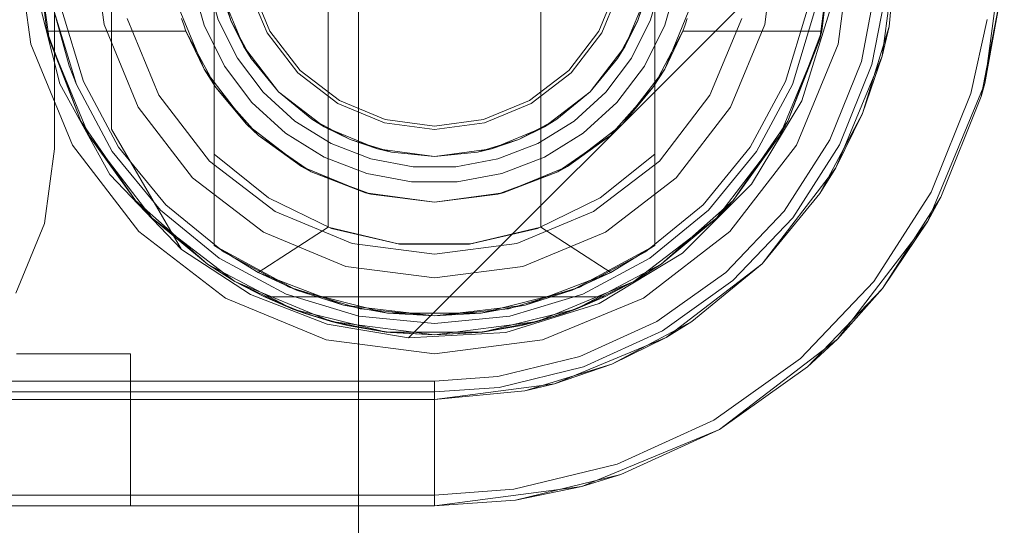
# Model space of a CAD drawing. Extents: x -620 to 300, y 62 to 1112.
# Tile 20 of 226: x -431.728 to -431.469, y 220.016 to 220.149. Entities that reach past the tile are written whole.
import ezdxf

# ---------------------------------------------------------------- set-up
doc = ezdxf.new("R2010")
doc.units = 0
doc.layers.get('0').update_dxf_attribs({"lineweight": 13})
doc.layers.add('60- 61 allgemeine Ausstattung- 4 Terrassen', color=9, linetype='Continuous', lineweight=9, true_color=0x808080)

# ---------------------------------------------------------------- blocks, each defined once
blk = doc.blocks.new('Referenz-A06CPVSGL0')
at = {"layer": '60- 61 allgemeine Ausstattung- 4 Terrassen', "color": 0}
blk.add_line((-431.63881, 211.65342), (-431.63881, 372.51342), dxfattribs=at)
blk = doc.blocks.new('Blockreferenz-A06CPVY0L0')
at = {"color": 251, "linetype": 'ByBlock', "lineweight": -2, "ltscale": 0.13, "true_color": 0x636363}
for p, q in [((-431.51308, 220.17828), (-431.62565, 220.06571)), ((-431.51308, 220.17828), (-431.62565, 220.06571)), ((-431.72887, 220.1715), (-431.72512, 220.14303)), ((-431.71887, 220.1155), (-431.71887, 220.1715)), ((-431.71887, 220.1715), (-431.71887, 220.1155)), ((-431.51261, 220.14303), (-431.50887, 220.1715)), ((-431.47398, 220.13267), (-431.46887, 220.1715)), ((-431.50228, 220.16036), (-431.50649, 220.1385)), ((-431.72413, 220.15907), (-431.71748, 220.13262)), ((-431.70386, 220.1207), (-431.70386, 220.15438)), ((-431.70386, 220.1207), (-431.70386, 220.15438)), ((-431.51455, 220.15266), (-431.52214, 220.12814)), ((-431.47771, 220.13005), (-431.47339, 220.14958)), ((-431.72512, 220.14303), (-431.71413, 220.1165)), ((-431.5236, 220.1165), (-431.51261, 220.14303)), ((-431.50649, 220.1385), (-431.51477, 220.11783)), ((-431.71748, 220.13262), (-431.7043, 220.10875)), ((-431.48896, 220.0965), (-431.47398, 220.13267)), ((-431.4881, 220.10408), (-431.47771, 220.13005)), ((-431.52214, 220.12814), (-431.53539, 220.10617)), ((-431.68546, 220.08903), (-431.70386, 220.1207)), ((-431.70386, 220.1207), (-431.70386, 220.1207)), ((-431.68546, 220.08903), (-431.70386, 220.1207)), ((-431.71413, 220.1165), (-431.69665, 220.09371)), ((-431.54108, 220.09371), (-431.5236, 220.1165)), ((-431.51477, 220.11783), (-431.5268, 220.0991)), ((-431.72146, 220.09583), (-431.71887, 220.1155)), ((-431.71887, 220.1155), (-431.72146, 220.09583)), ((-431.71887, 220.1155), (-431.71887, 220.1155)), ((-431.7043, 220.10875), (-431.68546, 220.08903)), ((-431.53539, 220.10617), (-431.55354, 220.08802)), ((-431.50322, 220.08055), (-431.4881, 220.10408)), ((-431.5268, 220.0991), (-431.54217, 220.08298)), ((-431.72905, 220.0775), (-431.72146, 220.09583)), ((-431.72146, 220.09583), (-431.72905, 220.0775)), ((-431.5128, 220.06543), (-431.48896, 220.0965)), ((-431.69665, 220.09371), (-431.67387, 220.07623)), ((-431.56387, 220.07623), (-431.54108, 220.09371)), ((-431.66727, 220.07719), (-431.68546, 220.08903)), ((-431.68546, 220.08903), (-431.68546, 220.08903)), ((-431.68546, 220.08903), (-431.66727, 220.07719)), ((-431.55354, 220.08802), (-431.57551, 220.07477)), ((-431.54217, 220.08298), (-431.56031, 220.07007)), ((-431.52252, 220.06031), (-431.50322, 220.08055)), ((-431.64705, 220.06931), (-431.66727, 220.07719)), ((-431.66727, 220.07719), (-431.64705, 220.06931)), ((-431.67387, 220.07623), (-431.64734, 220.06524)), ((-431.57551, 220.07477), (-431.60003, 220.06718)), ((-431.5904, 220.06524), (-431.56387, 220.07623)), ((-431.62565, 220.06571), (-431.64705, 220.06931)), ((-431.64705, 220.06931), (-431.62565, 220.06571)), ((-431.56031, 220.07007), (-431.58056, 220.06082)), ((-431.60003, 220.06718), (-431.62565, 220.06571)), ((-431.64734, 220.06524), (-431.61887, 220.0615)), ((-431.62565, 220.06571), (-431.62565, 220.06571)), ((-431.61887, 220.0615), (-431.5904, 220.06524)), ((-431.54387, 220.04159), (-431.5128, 220.06543)), ((-431.58056, 220.06082), (-431.6022, 220.05557)), ((-431.54531, 220.04409), (-431.52252, 220.06031)), ((-431.61887, 220.05438), (-433.91887, 220.05438)), ((-431.6022, 220.05557), (-431.61887, 220.05438)), ((-431.61887, 220.05438), (-431.61887, 220.05161)), ((-431.61887, 220.05161), (-431.61887, 220.04617)), ((-431.61887, 220.04617), (-431.61887, 220.041)), ((-431.57075, 220.03247), (-431.54531, 220.04409)), ((-431.61887, 220.041), (-431.61887, 220.0363)), ((-431.58004, 220.02661), (-431.54387, 220.04159)), ((-431.61887, 220.0363), (-431.61887, 220.03221)), ((-431.61887, 220.03221), (-431.61887, 220.02887)), ((-431.59793, 220.02588), (-431.57075, 220.03247)), ((-431.61887, 220.02887), (-431.61887, 220.0264)), ((-431.61887, 220.0215), (-431.58004, 220.02661)), ((-431.61887, 220.0264), (-431.61887, 220.02489)), ((-431.61887, 220.02438), (-431.59793, 220.02588)), ((-431.61887, 220.02438), (-433.91887, 220.02438)), ((-431.61887, 220.02489), (-431.61887, 220.02438)), ((-431.61887, 220.0215), (-431.61887, 220.02438)), ((-433.91887, 220.0215), (-431.61887, 220.0215))]:
    blk.add_line(p, q, dxfattribs=at)
blk = doc.blocks.new('Blockreferenz-A06CPVY8L0')
at = {"color": 9, "linetype": 'ByBlock', "lineweight": -2, "ltscale": 0.13, "true_color": 0xc1c9c4}
for p, q in [((-431.70887, 220.1715), (-431.7058, 220.1482)), ((-431.70887, 220.1715), (-431.7058, 220.1482)), ((-431.53193, 220.1482), (-431.52887, 220.1715)), ((-431.53193, 220.1482), (-431.52887, 220.1715)), ((-431.49687, 220.1715), (-431.50102, 220.13992)), ((-431.49921, 220.14769), (-431.49687, 220.1715)), ((-431.47398, 220.13267), (-431.46887, 220.1715)), ((-431.49941, 220.16009), (-431.50373, 220.13769)), ((-431.66801, 220.15833), (-431.66292, 220.14606)), ((-431.66217, 220.1465), (-431.66716, 220.15855)), ((-431.57057, 220.15855), (-431.57556, 220.1465)), ((-431.57481, 220.14606), (-431.56973, 220.15833)), ((-431.47494, 220.12924), (-431.46955, 220.15724)), ((-431.47398, 220.13267), (-431.46955, 220.15724)), ((-431.71891, 220.1516), (-431.7131, 220.13246)), ((-431.71891, 220.1516), (-431.71499, 220.13738)), ((-431.71499, 220.13738), (-431.71891, 220.1516)), ((-431.71694, 220.15199), (-431.71125, 220.13323)), ((-431.69977, 220.14982), (-431.6914, 220.12962)), ((-431.6914, 220.12962), (-431.69977, 220.14982)), ((-431.54633, 220.12962), (-431.53796, 220.14982)), ((-431.53796, 220.14982), (-431.54633, 220.12962)), ((-431.52648, 220.13323), (-431.52079, 220.15199)), ((-431.52463, 220.13246), (-431.51883, 220.1516)), ((-431.51883, 220.1516), (-431.52463, 220.13246)), ((-431.7058, 220.1482), (-431.69681, 220.1265)), ((-431.7058, 220.1482), (-431.69681, 220.1265)), ((-431.54092, 220.1265), (-431.53193, 220.1482)), ((-431.54092, 220.1265), (-431.53193, 220.1482)), ((-431.49921, 220.14769), (-431.50615, 220.12481)), ((-431.50102, 220.13992), (-431.49921, 220.14769)), ((-431.66292, 220.14606), (-431.65484, 220.13552)), ((-431.65422, 220.13614), (-431.66217, 220.1465)), ((-431.57556, 220.1465), (-431.58351, 220.13614)), ((-431.58289, 220.13552), (-431.57481, 220.14606)), ((-431.50102, 220.13992), (-431.51321, 220.1105)), ((-431.50615, 220.12481), (-431.50102, 220.13992)), ((-431.71499, 220.13738), (-431.7131, 220.13246)), ((-431.7131, 220.13246), (-431.71499, 220.13738)), ((-431.50373, 220.13769), (-431.51221, 220.11651)), ((-431.65484, 220.13552), (-431.6443, 220.12744)), ((-431.64387, 220.12819), (-431.65422, 220.13614)), ((-431.58351, 220.13614), (-431.59387, 220.12819)), ((-431.59343, 220.12744), (-431.58289, 220.13552)), ((-431.7131, 220.13246), (-431.70368, 220.11483)), ((-431.70368, 220.11483), (-431.7131, 220.13246)), ((-431.71125, 220.13323), (-431.70201, 220.11594)), ((-431.53572, 220.11594), (-431.52648, 220.13323)), ((-431.53406, 220.11483), (-431.52463, 220.13246)), ((-431.52463, 220.13246), (-431.53406, 220.11483)), ((-431.48896, 220.0965), (-431.47398, 220.13267)), ((-431.47494, 220.12924), (-431.47398, 220.13267)), ((-431.6914, 220.12962), (-431.67809, 220.11227)), ((-431.67809, 220.11227), (-431.6914, 220.12962)), ((-431.55964, 220.11227), (-431.54633, 220.12962)), ((-431.54633, 220.12962), (-431.55964, 220.11227)), ((-431.48554, 220.10276), (-431.47494, 220.12924)), ((-431.69681, 220.1265), (-431.68251, 220.10786)), ((-431.69681, 220.1265), (-431.68251, 220.10786)), ((-431.6443, 220.12744), (-431.63203, 220.12236)), ((-431.63181, 220.1232), (-431.64387, 220.12819)), ((-431.59387, 220.12819), (-431.60593, 220.1232)), ((-431.6057, 220.12236), (-431.59343, 220.12744)), ((-431.55523, 220.10786), (-431.54092, 220.1265)), ((-431.55523, 220.10786), (-431.54092, 220.1265)), ((-431.50615, 220.12481), (-431.51743, 220.10372)), ((-431.51321, 220.1105), (-431.50615, 220.12481)), ((-431.63203, 220.12236), (-431.61887, 220.12062)), ((-431.61887, 220.1215), (-431.63181, 220.1232)), ((-431.60593, 220.1232), (-431.61887, 220.1215)), ((-431.61887, 220.12062), (-431.6057, 220.12236)), ((-431.70201, 220.11594), (-431.68958, 220.10078)), ((-431.54816, 220.10078), (-431.53572, 220.11594)), ((-431.51221, 220.11651), (-431.52454, 220.09732)), ((-431.70368, 220.11483), (-431.69099, 220.09937)), ((-431.69099, 220.09937), (-431.70368, 220.11483)), ((-431.54674, 220.09937), (-431.53406, 220.11483)), ((-431.53406, 220.11483), (-431.54674, 220.09937)), ((-431.67809, 220.11227), (-431.66075, 220.09896)), ((-431.66075, 220.09896), (-431.67809, 220.11227)), ((-431.57699, 220.09896), (-431.55964, 220.11227)), ((-431.55964, 220.11227), (-431.57699, 220.09896)), ((-431.51321, 220.1105), (-431.5326, 220.08523)), ((-431.51743, 220.10372), (-431.51321, 220.1105)), ((-431.68251, 220.10786), (-431.66387, 220.09355)), ((-431.68251, 220.10786), (-431.66387, 220.09355)), ((-431.57387, 220.09355), (-431.55523, 220.10786)), ((-431.57387, 220.09355), (-431.55523, 220.10786)), ((-431.5326, 220.08523), (-431.51743, 220.10372)), ((-431.68958, 220.10078), (-431.67442, 220.08835)), ((-431.56331, 220.08835), (-431.54816, 220.10078)), ((-431.50096, 220.07877), (-431.48554, 220.10276)), ((-431.48896, 220.0965), (-431.48554, 220.10276)), ((-431.69099, 220.09937), (-431.67553, 220.08669)), ((-431.67553, 220.08669), (-431.69099, 220.09937)), ((-431.66075, 220.09896), (-431.64054, 220.09059)), ((-431.64054, 220.09059), (-431.66075, 220.09896)), ((-431.59719, 220.09059), (-431.57699, 220.09896)), ((-431.57699, 220.09896), (-431.59719, 220.09059)), ((-431.5622, 220.08669), (-431.54674, 220.09937)), ((-431.54674, 220.09937), (-431.5622, 220.08669)), ((-431.52454, 220.09732), (-431.54028, 220.08081)), ((-431.5128, 220.06543), (-431.48896, 220.0965)), ((-431.50096, 220.07877), (-431.48896, 220.0965)), ((-431.66387, 220.09355), (-431.64216, 220.08456)), ((-431.66387, 220.09355), (-431.64216, 220.08456)), ((-431.59557, 220.08456), (-431.57387, 220.09355)), ((-431.59557, 220.08456), (-431.57387, 220.09355)), ((-431.64054, 220.09059), (-431.61887, 220.08774)), ((-431.61887, 220.08774), (-431.64054, 220.09059)), ((-431.61887, 220.08774), (-431.59719, 220.09059)), ((-431.59719, 220.09059), (-431.61887, 220.08774)), ((-431.67442, 220.08835), (-431.65713, 220.07911)), ((-431.5806, 220.07911), (-431.56331, 220.08835)), ((-431.67553, 220.08669), (-431.6579, 220.07726)), ((-431.6579, 220.07726), (-431.67553, 220.08669)), ((-431.57983, 220.07726), (-431.5622, 220.08669)), ((-431.5622, 220.08669), (-431.57983, 220.07726)), ((-431.5326, 220.08523), (-431.55787, 220.06584)), ((-431.55109, 220.07006), (-431.5326, 220.08523)), ((-431.64216, 220.08456), (-431.61887, 220.0815)), ((-431.64216, 220.08456), (-431.61887, 220.0815)), ((-431.61887, 220.0815), (-431.59557, 220.08456)), ((-431.61887, 220.0815), (-431.59557, 220.08456)), ((-431.54028, 220.08081), (-431.55887, 220.06757)), ((-431.6579, 220.07726), (-431.63877, 220.07146)), ((-431.63877, 220.07146), (-431.6579, 220.07726)), ((-431.65713, 220.07911), (-431.63838, 220.07342)), ((-431.59936, 220.07342), (-431.5806, 220.07911)), ((-431.59897, 220.07146), (-431.57983, 220.07726)), ((-431.57983, 220.07726), (-431.59897, 220.07146)), ((-431.52064, 220.05813), (-431.50096, 220.07877)), ((-431.5128, 220.06543), (-431.50096, 220.07877)), ((-431.63838, 220.07342), (-431.61887, 220.0715)), ((-431.61887, 220.0715), (-431.59936, 220.07342)), ((-431.63877, 220.07146), (-431.61887, 220.0695)), ((-431.61887, 220.0695), (-431.63877, 220.07146)), ((-431.61887, 220.0695), (-431.59897, 220.07146)), ((-431.59897, 220.07146), (-431.61887, 220.0695)), ((-431.55109, 220.07006), (-431.57218, 220.05878)), ((-431.55787, 220.06584), (-431.55109, 220.07006)), ((-431.55887, 220.06757), (-431.57962, 220.0581)), ((-431.55787, 220.06584), (-431.58729, 220.05365)), ((-431.57218, 220.05878), (-431.55787, 220.06584)), ((-431.54387, 220.04159), (-431.5128, 220.06543)), ((-431.52064, 220.05813), (-431.5128, 220.06543)), ((-431.7211, 220.0615), (-431.72887, 220.0615)), ((-431.72887, 220.0615), (-431.7211, 220.0615)), ((-431.71387, 220.0615), (-431.7211, 220.0615)), ((-431.7211, 220.0615), (-431.71387, 220.0615)), ((-431.70765, 220.0615), (-431.71387, 220.0615)), ((-431.71387, 220.0615), (-431.70765, 220.0615)), ((-431.70289, 220.0615), (-431.70765, 220.0615)), ((-431.70765, 220.0615), (-431.70289, 220.0615)), ((-431.69989, 220.0615), (-431.70289, 220.0615)), ((-431.70289, 220.0615), (-431.69989, 220.0615)), ((-431.69887, 220.0615), (-431.69989, 220.0615)), ((-431.69989, 220.0615), (-431.69887, 220.0615)), ((-431.69887, 220.0215), (-431.69887, 220.0615)), ((-431.69887, 220.0215), (-431.69887, 220.0615)), ((-431.69887, 220.0615), (-431.69887, 220.0615)), ((-431.57962, 220.0581), (-431.60179, 220.05272)), ((-431.57218, 220.05878), (-431.59506, 220.05184)), ((-431.58729, 220.05365), (-431.57218, 220.05878)), ((-431.54387, 220.04159), (-431.52064, 220.05813)), ((-431.54387, 220.04159), (-431.52064, 220.05813)), ((-431.61887, 220.0515), (-432.46887, 220.0515)), ((-431.58729, 220.05365), (-431.61887, 220.0495)), ((-431.60179, 220.05272), (-431.61887, 220.0515)), ((-431.61887, 220.0495), (-431.59506, 220.05184)), ((-431.61887, 220.0515), (-431.61887, 220.04873)), ((-431.59506, 220.05184), (-431.58729, 220.05365)), ((-431.61887, 220.0495), (-433.91887, 220.0495)), ((-431.79487, 220.0495), (-431.61887, 220.0495)), ((-431.61887, 220.0495), (-431.61887, 220.0495)), ((-431.61887, 220.04873), (-431.61887, 220.04329)), ((-431.61887, 220.04329), (-431.61887, 220.03812)), ((-431.58004, 220.02661), (-431.54387, 220.04159)), ((-431.56981, 220.02975), (-431.54387, 220.04159)), ((-431.56981, 220.02975), (-431.54387, 220.04159)), ((-431.61887, 220.03812), (-431.61887, 220.03342)), ((-431.61887, 220.03342), (-431.61887, 220.02933)), ((-431.61887, 220.02933), (-431.61887, 220.02599)), ((-431.59752, 220.02302), (-431.56981, 220.02975)), ((-431.58004, 220.02661), (-431.56981, 220.02975)), ((-431.61887, 220.0215), (-431.58004, 220.02661)), ((-431.61887, 220.02599), (-431.61887, 220.02352)), ((-431.59752, 220.02302), (-431.58004, 220.02661)), ((-431.61887, 220.02352), (-431.61887, 220.02201)), ((-431.61887, 220.0215), (-431.59752, 220.02302)), ((-431.61887, 220.0215), (-431.59752, 220.02302)), ((-433.91887, 220.0215), (-431.61887, 220.0215)), ((-433.91887, 220.0215), (-431.61887, 220.0215)), ((-431.72887, 220.0215), (-431.7211, 220.0215)), ((-431.7211, 220.0215), (-431.72887, 220.0215)), ((-431.7211, 220.0215), (-431.71387, 220.0215)), ((-431.71387, 220.0215), (-431.7211, 220.0215)), ((-431.71387, 220.0215), (-431.70765, 220.0215)), ((-431.70765, 220.0215), (-431.71387, 220.0215)), ((-431.70765, 220.0215), (-431.70289, 220.0215)), ((-431.70289, 220.0215), (-431.70765, 220.0215)), ((-431.70289, 220.0215), (-431.69989, 220.0215)), ((-431.69989, 220.0215), (-431.70289, 220.0215)), ((-431.69989, 220.0215), (-431.69887, 220.0215)), ((-431.69887, 220.0215), (-431.69989, 220.0215)), ((-431.69887, 220.0215), (-431.69887, 220.0215)), ((-431.61887, 220.02201), (-431.61887, 220.0215)), ((-431.61887, 220.0215), (-431.61887, 220.0215))]:
    blk.add_line(p, q, dxfattribs=at)
blk = doc.blocks.new('Blockreferenz-A06CPVYIL0')
at = {"color": 0, "linetype": 'ByBlock', "lineweight": -2, "ltscale": 0.13}
for p, q in [((-431.67687, 220.09003), (-431.67687, 220.25296)), ((-431.56087, 220.25296), (-431.56087, 220.09003)), ((-431.64687, 220.24814), (-431.64687, 220.09485)), ((-431.59087, 220.09485), (-431.59087, 220.24814)), ((-431.72029, 220.14432), (-431.72387, 220.1715)), ((-431.72387, 220.1715), (-431.72085, 220.1465)), ((-431.72387, 220.1715), (-431.72029, 220.14432)), ((-431.67687, 220.1715), (-431.67687, 220.1141)), ((-431.51387, 220.1715), (-431.51744, 220.14432)), ((-431.51744, 220.14432), (-431.51387, 220.1715)), ((-431.51689, 220.1465), (-431.51387, 220.1715)), ((-431.67575, 220.14946), (-431.67883, 220.16029)), ((-431.67575, 220.14946), (-431.67883, 220.16029)), ((-431.67245, 220.1493), (-431.67575, 220.16018)), ((-431.56198, 220.16018), (-431.56528, 220.1493)), ((-431.5589, 220.16029), (-431.56199, 220.14946)), ((-431.5589, 220.16029), (-431.56199, 220.14946)), ((-431.56087, 220.1493), (-431.56087, 220.16018)), ((-431.68276, 220.15955), (-431.67948, 220.14801)), ((-431.55826, 220.14801), (-431.55497, 220.15955)), ((-431.6691, 220.1425), (-431.67489, 220.15648)), ((-431.67489, 220.15648), (-431.67245, 220.1493)), ((-431.6691, 220.1425), (-431.67489, 220.15648)), ((-431.6691, 220.1425), (-431.67489, 220.15648)), ((-431.56284, 220.15648), (-431.56864, 220.1425)), ((-431.56284, 220.15648), (-431.56864, 220.1425)), ((-431.56284, 220.15648), (-431.56864, 220.1425)), ((-431.56528, 220.1493), (-431.56284, 220.15648)), ((-431.67949, 220.1365), (-431.68648, 220.15338)), ((-431.55125, 220.15338), (-431.55824, 220.1365)), ((-431.68542, 220.14981), (-431.68486, 220.14815)), ((-431.55287, 220.14815), (-431.55231, 220.14981)), ((-431.68486, 220.14815), (-431.68425, 220.1465)), ((-431.67948, 220.14801), (-431.67413, 220.13728)), ((-431.67073, 220.13938), (-431.67575, 220.14946)), ((-431.67073, 220.13938), (-431.67575, 220.14946)), ((-431.67245, 220.1493), (-431.6691, 220.1425)), ((-431.66709, 220.13927), (-431.67245, 220.1493)), ((-431.56528, 220.1493), (-431.57064, 220.13927)), ((-431.56864, 220.1425), (-431.56528, 220.1493)), ((-431.56199, 220.14946), (-431.567, 220.13938)), ((-431.56199, 220.14946), (-431.567, 220.13938)), ((-431.5636, 220.13728), (-431.55826, 220.14801)), ((-431.56087, 220.1141), (-431.56087, 220.1493)), ((-431.55348, 220.1465), (-431.55287, 220.14815)), ((-431.72085, 220.1465), (-431.72029, 220.14432)), ((-431.72085, 220.1465), (-431.72029, 220.14432)), ((-431.71189, 220.1228), (-431.72085, 220.1465)), ((-431.68425, 220.1465), (-431.72085, 220.1465)), ((-431.72085, 220.1465), (-431.72085, 220.1465)), ((-431.72085, 220.1465), (-431.71189, 220.1228)), ((-431.68425, 220.1465), (-431.72085, 220.1465)), ((-431.68137, 220.14105), (-431.68425, 220.1465)), ((-431.68425, 220.1465), (-431.67949, 220.1365)), ((-431.68425, 220.1465), (-431.68425, 220.1465)), ((-431.55824, 220.1365), (-431.55348, 220.1465)), ((-431.55348, 220.1465), (-431.55636, 220.14105)), ((-431.51689, 220.1465), (-431.55348, 220.1465)), ((-431.55348, 220.1465), (-431.51689, 220.1465)), ((-431.55348, 220.1465), (-431.55348, 220.1465)), ((-431.51689, 220.1465), (-431.52584, 220.1228)), ((-431.52584, 220.1228), (-431.51689, 220.1465)), ((-431.51744, 220.14432), (-431.51689, 220.1465)), ((-431.51744, 220.14432), (-431.51689, 220.1465)), ((-431.51689, 220.1465), (-431.51689, 220.1465)), ((-431.72029, 220.14432), (-431.71189, 220.1228)), ((-431.7098, 220.119), (-431.72029, 220.14432)), ((-431.72029, 220.14432), (-431.71189, 220.1228)), ((-431.72029, 220.14432), (-431.7098, 220.119)), ((-431.65988, 220.13048), (-431.6691, 220.1425)), ((-431.6691, 220.1425), (-431.66709, 220.13927)), ((-431.65988, 220.13048), (-431.6691, 220.1425)), ((-431.65988, 220.13048), (-431.6691, 220.1425)), ((-431.56864, 220.1425), (-431.57785, 220.13048)), ((-431.56864, 220.1425), (-431.57785, 220.13048)), ((-431.56864, 220.1425), (-431.57785, 220.13048)), ((-431.57064, 220.13927), (-431.56864, 220.1425)), ((-431.51744, 220.14432), (-431.52793, 220.119)), ((-431.52793, 220.119), (-431.51744, 220.14432)), ((-431.52584, 220.1228), (-431.51744, 220.14432)), ((-431.52584, 220.1228), (-431.51744, 220.14432)), ((-431.67783, 220.13433), (-431.68137, 220.14105)), ((-431.66395, 220.1304), (-431.67073, 220.13938)), ((-431.66395, 220.1304), (-431.67073, 220.13938)), ((-431.66709, 220.13927), (-431.65988, 220.13048)), ((-431.65988, 220.13048), (-431.66709, 220.13927)), ((-431.57785, 220.13048), (-431.57064, 220.13927)), ((-431.57064, 220.13927), (-431.57785, 220.13048)), ((-431.567, 220.13938), (-431.57379, 220.1304)), ((-431.567, 220.13938), (-431.57379, 220.1304)), ((-431.55636, 220.14105), (-431.5599, 220.13433)), ((-431.67413, 220.13728), (-431.6669, 220.12771)), ((-431.57083, 220.12771), (-431.5636, 220.13728)), ((-431.66836, 220.122), (-431.67949, 220.1365)), ((-431.67949, 220.1365), (-431.67639, 220.13161)), ((-431.67639, 220.13161), (-431.67783, 220.13433)), ((-431.55824, 220.1365), (-431.56937, 220.122)), ((-431.56134, 220.13161), (-431.55824, 220.1365)), ((-431.5599, 220.13433), (-431.56134, 220.13161)), ((-431.67163, 220.12626), (-431.67639, 220.13161)), ((-431.67639, 220.13161), (-431.66836, 220.122)), ((-431.56937, 220.122), (-431.56134, 220.13161)), ((-431.56134, 220.13161), (-431.5661, 220.12626)), ((-431.65563, 220.12282), (-431.66395, 220.1304)), ((-431.65563, 220.12282), (-431.66395, 220.1304)), ((-431.65988, 220.13048), (-431.65109, 220.12327)), ((-431.64787, 220.12127), (-431.65988, 220.13048)), ((-431.64787, 220.12127), (-431.65988, 220.13048)), ((-431.65109, 220.12327), (-431.65988, 220.13048)), ((-431.64787, 220.12127), (-431.65988, 220.13048)), ((-431.57785, 220.13048), (-431.58987, 220.12127)), ((-431.57785, 220.13048), (-431.58987, 220.12127)), ((-431.57785, 220.13048), (-431.58987, 220.12127)), ((-431.58664, 220.12327), (-431.57785, 220.13048)), ((-431.57785, 220.13048), (-431.58664, 220.12327)), ((-431.57379, 220.1304), (-431.58211, 220.12282)), ((-431.57379, 220.1304), (-431.58211, 220.12282)), ((-431.66673, 220.12074), (-431.67163, 220.12626)), ((-431.6669, 220.12771), (-431.65804, 220.11962)), ((-431.57969, 220.11962), (-431.57083, 220.12771)), ((-431.5661, 220.12626), (-431.571, 220.12074)), ((-431.71189, 220.1228), (-431.7098, 220.119)), ((-431.69752, 220.10193), (-431.71189, 220.1228)), ((-431.71189, 220.1228), (-431.7098, 220.119)), ((-431.71189, 220.1228), (-431.69752, 220.10193)), ((-431.65387, 220.11087), (-431.66836, 220.122)), ((-431.66836, 220.122), (-431.6652, 220.11902)), ((-431.64606, 220.11689), (-431.65563, 220.12282)), ((-431.64606, 220.11689), (-431.65563, 220.12282)), ((-431.65109, 220.12327), (-431.64787, 220.12127)), ((-431.64106, 220.11791), (-431.65109, 220.12327)), ((-431.63388, 220.11547), (-431.64787, 220.12127)), ((-431.64787, 220.12127), (-431.64106, 220.11791)), ((-431.63388, 220.11547), (-431.64787, 220.12127)), ((-431.63388, 220.11547), (-431.64787, 220.12127)), ((-431.58987, 220.12127), (-431.60385, 220.11547)), ((-431.58987, 220.12127), (-431.60385, 220.11547)), ((-431.58987, 220.12127), (-431.60385, 220.11547)), ((-431.58664, 220.12327), (-431.59667, 220.11791)), ((-431.59667, 220.11791), (-431.58987, 220.12127)), ((-431.58211, 220.12282), (-431.59168, 220.11689)), ((-431.58211, 220.12282), (-431.59168, 220.11689)), ((-431.58987, 220.12127), (-431.58664, 220.12327)), ((-431.56937, 220.122), (-431.58387, 220.11087)), ((-431.57253, 220.11902), (-431.56937, 220.122)), ((-431.52584, 220.1228), (-431.54022, 220.10193)), ((-431.54022, 220.10193), (-431.52584, 220.1228)), ((-431.52793, 220.119), (-431.52584, 220.1228)), ((-431.52793, 220.119), (-431.52584, 220.1228)), ((-431.7098, 220.119), (-431.69752, 220.10193)), ((-431.69311, 220.09725), (-431.7098, 220.119)), ((-431.7098, 220.119), (-431.69752, 220.10193)), ((-431.7098, 220.119), (-431.69311, 220.09725)), ((-431.6652, 220.11902), (-431.66673, 220.12074)), ((-431.6583, 220.11427), (-431.6652, 220.11902)), ((-431.6652, 220.11902), (-431.65387, 220.11087)), ((-431.65804, 220.11962), (-431.64784, 220.11331)), ((-431.58989, 220.11331), (-431.57969, 220.11962)), ((-431.58387, 220.11087), (-431.57253, 220.11902)), ((-431.57253, 220.11902), (-431.57943, 220.11427)), ((-431.571, 220.12074), (-431.57253, 220.11902)), ((-431.52793, 220.119), (-431.54462, 220.09725)), ((-431.54462, 220.09725), (-431.52793, 220.119)), ((-431.54022, 220.10193), (-431.52793, 220.119)), ((-431.54022, 220.10193), (-431.52793, 220.119)), ((-431.63556, 220.11282), (-431.64606, 220.11689)), ((-431.63556, 220.11282), (-431.64606, 220.11689)), ((-431.64106, 220.11791), (-431.63388, 220.11547)), ((-431.63018, 220.11461), (-431.64106, 220.11791)), ((-431.59667, 220.11791), (-431.60755, 220.11461)), ((-431.60385, 220.11547), (-431.59667, 220.11791)), ((-431.59168, 220.11689), (-431.60217, 220.11282)), ((-431.59168, 220.11689), (-431.60217, 220.11282)), ((-431.67687, 220.1141), (-431.67687, 220.09003)), ((-431.66254, 220.10257), (-431.67687, 220.1141)), ((-431.65259, 220.11034), (-431.6583, 220.11427)), ((-431.64784, 220.11331), (-431.63665, 220.10898)), ((-431.61887, 220.1135), (-431.63388, 220.11547)), ((-431.63388, 220.11547), (-431.63018, 220.11461)), ((-431.61887, 220.1135), (-431.63388, 220.11547)), ((-431.61887, 220.1135), (-431.63388, 220.11547)), ((-431.63018, 220.11461), (-431.61887, 220.1135)), ((-431.61887, 220.1135), (-431.63018, 220.11461)), ((-431.60385, 220.11547), (-431.61887, 220.1135)), ((-431.60385, 220.11547), (-431.61887, 220.1135)), ((-431.60385, 220.11547), (-431.61887, 220.1135)), ((-431.61887, 220.1135), (-431.60755, 220.11461)), ((-431.60755, 220.11461), (-431.61887, 220.1135)), ((-431.60755, 220.11461), (-431.60385, 220.11547)), ((-431.60108, 220.10898), (-431.58989, 220.11331)), ((-431.57943, 220.11427), (-431.58514, 220.11034)), ((-431.56087, 220.1141), (-431.5752, 220.10257)), ((-431.56087, 220.09003), (-431.56087, 220.1141)), ((-431.63698, 220.10388), (-431.65387, 220.11087)), ((-431.65387, 220.11087), (-431.65133, 220.10948)), ((-431.62449, 220.11076), (-431.63556, 220.11282)), ((-431.62449, 220.11076), (-431.63556, 220.11282)), ((-431.61324, 220.11076), (-431.62449, 220.11076)), ((-431.61324, 220.11076), (-431.62449, 220.11076)), ((-431.60217, 220.11282), (-431.61324, 220.11076)), ((-431.60217, 220.11282), (-431.61324, 220.11076)), ((-431.58387, 220.11087), (-431.60075, 220.10388)), ((-431.5864, 220.10948), (-431.58387, 220.11087)), ((-431.65133, 220.10948), (-431.65259, 220.11034)), ((-431.64173, 220.10585), (-431.65133, 220.10948)), ((-431.65133, 220.10948), (-431.63698, 220.10388)), ((-431.63665, 220.10898), (-431.62486, 220.10677)), ((-431.61287, 220.10677), (-431.60108, 220.10898)), ((-431.60075, 220.10388), (-431.5864, 220.10948)), ((-431.5864, 220.10948), (-431.59601, 220.10585)), ((-431.58514, 220.11034), (-431.5864, 220.10948)), ((-431.63629, 220.10379), (-431.64173, 220.10585)), ((-431.62486, 220.10677), (-431.61287, 220.10677)), ((-431.59601, 220.10585), (-431.60144, 220.10379)), ((-431.61887, 220.1015), (-431.63698, 220.10388)), ((-431.63698, 220.10388), (-431.63558, 220.10352)), ((-431.63558, 220.10352), (-431.63629, 220.10379)), ((-431.63558, 220.10352), (-431.61887, 220.1015)), ((-431.60075, 220.10388), (-431.61887, 220.1015)), ((-431.61887, 220.1015), (-431.60215, 220.10352)), ((-431.60215, 220.10352), (-431.60075, 220.10388)), ((-431.60144, 220.10379), (-431.60215, 220.10352)), ((-431.67856, 220.08512), (-431.69752, 220.10193)), ((-431.69752, 220.10193), (-431.69311, 220.09725)), ((-431.69752, 220.10193), (-431.69311, 220.09725)), ((-431.69752, 220.10193), (-431.67856, 220.08512)), ((-431.64599, 220.09454), (-431.66254, 220.10257)), ((-431.5752, 220.10257), (-431.59174, 220.09454)), ((-431.54022, 220.10193), (-431.55917, 220.08512)), ((-431.55917, 220.08512), (-431.54022, 220.10193)), ((-431.54462, 220.09725), (-431.54022, 220.10193)), ((-431.54462, 220.09725), (-431.54022, 220.10193)), ((-431.69311, 220.09725), (-431.67856, 220.08512)), ((-431.67137, 220.08056), (-431.69311, 220.09725)), ((-431.69311, 220.09725), (-431.67856, 220.08512)), ((-431.69311, 220.09725), (-431.67137, 220.08056)), ((-431.54462, 220.09725), (-431.56637, 220.08056)), ((-431.56637, 220.08056), (-431.54462, 220.09725)), ((-431.55917, 220.08512), (-431.54462, 220.09725)), ((-431.55917, 220.08512), (-431.54462, 220.09725)), ((-431.64687, 220.09485), (-431.66527, 220.08291)), ((-431.62837, 220.09045), (-431.64687, 220.09485)), ((-431.62806, 220.09042), (-431.64599, 220.09454)), ((-431.59174, 220.09454), (-431.60967, 220.09042)), ((-431.59087, 220.09485), (-431.60936, 220.09045)), ((-431.57247, 220.08291), (-431.59087, 220.09485)), ((-431.67687, 220.09003), (-431.66527, 220.08291)), ((-431.65514, 220.07831), (-431.67687, 220.09003)), ((-431.66527, 220.08291), (-431.67687, 220.09003)), ((-431.67687, 220.09003), (-431.67687, 220.09003)), ((-431.60936, 220.09045), (-431.62837, 220.09045)), ((-431.60967, 220.09042), (-431.62806, 220.09042)), ((-431.56087, 220.09003), (-431.58259, 220.07831)), ((-431.57247, 220.08291), (-431.56087, 220.09003)), ((-431.56087, 220.09003), (-431.57247, 220.08291)), ((-431.56087, 220.09003), (-431.56087, 220.09003)), ((-431.67856, 220.08512), (-431.67137, 220.08056)), ((-431.65613, 220.07333), (-431.67856, 220.08512)), ((-431.67856, 220.08512), (-431.67137, 220.08056)), ((-431.67856, 220.08512), (-431.65613, 220.07333)), ((-431.55917, 220.08512), (-431.5816, 220.07333)), ((-431.5816, 220.07333), (-431.55917, 220.08512)), ((-431.56637, 220.08056), (-431.55917, 220.08512)), ((-431.56637, 220.08056), (-431.55917, 220.08512)), ((-431.66527, 220.08291), (-431.65514, 220.07831)), ((-431.66527, 220.08291), (-431.64276, 220.07439)), ((-431.59497, 220.07439), (-431.57247, 220.08291)), ((-431.58259, 220.07831), (-431.57247, 220.08291)), ((-431.67137, 220.08056), (-431.66359, 220.0765)), ((-431.64604, 220.07007), (-431.67137, 220.08056)), ((-431.67137, 220.08056), (-431.65613, 220.07333)), ((-431.67137, 220.08056), (-431.64604, 220.07007)), ((-431.56637, 220.08056), (-431.59169, 220.07007)), ((-431.59169, 220.07007), (-431.56637, 220.08056)), ((-431.5816, 220.07333), (-431.56637, 220.08056)), ((-431.57414, 220.0765), (-431.56637, 220.08056)), ((-431.63121, 220.07226), (-431.65514, 220.07831)), ((-431.65514, 220.07831), (-431.64276, 220.07439)), ((-431.58259, 220.07831), (-431.60652, 220.07226)), ((-431.59497, 220.07439), (-431.58259, 220.07831)), ((-431.66359, 220.0765), (-431.65613, 220.07333)), ((-431.66359, 220.0765), (-431.65289, 220.07216)), ((-431.57414, 220.0765), (-431.66359, 220.0765)), ((-431.66359, 220.0765), (-431.66359, 220.0765)), ((-431.66359, 220.0765), (-431.65289, 220.07216)), ((-431.57414, 220.0765), (-431.66359, 220.0765)), ((-431.58484, 220.07216), (-431.57414, 220.0765)), ((-431.58484, 220.07216), (-431.57414, 220.0765)), ((-431.5816, 220.07333), (-431.57414, 220.0765)), ((-431.57414, 220.0765), (-431.57414, 220.0765)), ((-431.65613, 220.07333), (-431.65289, 220.07216)), ((-431.63153, 220.06726), (-431.65613, 220.07333)), ((-431.65613, 220.07333), (-431.64604, 220.07007)), ((-431.65613, 220.07333), (-431.63153, 220.06726)), ((-431.65289, 220.07216), (-431.64986, 220.07131)), ((-431.65289, 220.07216), (-431.64604, 220.07007)), ((-431.64178, 220.06903), (-431.65289, 220.07216)), ((-431.64276, 220.07439), (-431.63121, 220.07226)), ((-431.64276, 220.07439), (-431.61887, 220.0715)), ((-431.60652, 220.07226), (-431.63121, 220.07226)), ((-431.63121, 220.07226), (-431.61887, 220.0715)), ((-431.61887, 220.0715), (-431.59497, 220.07439)), ((-431.61887, 220.0715), (-431.60652, 220.07226)), ((-431.60652, 220.07226), (-431.59497, 220.07439)), ((-431.5816, 220.07333), (-431.6062, 220.06726)), ((-431.6062, 220.06726), (-431.5816, 220.07333)), ((-431.58484, 220.07216), (-431.59595, 220.06903)), ((-431.59169, 220.07007), (-431.5816, 220.07333)), ((-431.59169, 220.07007), (-431.58484, 220.07216)), ((-431.58787, 220.07131), (-431.58484, 220.07216)), ((-431.58484, 220.07216), (-431.5816, 220.07333)), ((-431.64986, 220.07131), (-431.64428, 220.06973)), ((-431.64604, 220.07007), (-431.64178, 220.06903)), ((-431.61887, 220.0665), (-431.64604, 220.07007)), ((-431.64604, 220.07007), (-431.63153, 220.06726)), ((-431.64604, 220.07007), (-431.61887, 220.0665)), ((-431.64428, 220.06973), (-431.64178, 220.06903)), ((-431.59169, 220.07007), (-431.61887, 220.0665)), ((-431.61887, 220.0665), (-431.59169, 220.07007)), ((-431.6062, 220.06726), (-431.59169, 220.07007)), ((-431.59595, 220.06903), (-431.59169, 220.07007)), ((-431.59595, 220.06903), (-431.59345, 220.06973)), ((-431.59345, 220.06973), (-431.58787, 220.07131)), ((-431.64178, 220.06903), (-431.63153, 220.06726)), ((-431.64178, 220.06903), (-431.63039, 220.06713)), ((-431.64178, 220.06903), (-431.63039, 220.06713)), ((-431.63153, 220.06726), (-431.63039, 220.06713)), ((-431.6062, 220.06726), (-431.63153, 220.06726)), ((-431.63153, 220.06726), (-431.61887, 220.0665)), ((-431.63153, 220.06726), (-431.6062, 220.06726)), ((-431.63039, 220.06713), (-431.61887, 220.0665)), ((-431.63039, 220.06713), (-431.61887, 220.0665)), ((-431.61887, 220.0665), (-431.6062, 220.06726)), ((-431.61887, 220.0665), (-431.60734, 220.06713)), ((-431.61887, 220.0665), (-431.60734, 220.06713)), ((-431.60734, 220.06713), (-431.59595, 220.06903)), ((-431.60734, 220.06713), (-431.59595, 220.06903)), ((-431.60734, 220.06713), (-431.6062, 220.06726)), ((-431.6062, 220.06726), (-431.59595, 220.06903))]:
    blk.add_line(p, q, dxfattribs=at)

msp = doc.modelspace()

# ---------------------------------------------------------------- block references
at = {"color": 8, "lineweight": 13, "ltscale": 0.13, "true_color": 0x808080}
msp.add_blockref('Referenz-A06CPVSGL0', (0, 0), dxfattribs=at)
at = {"ltscale": 0.13}
for name in ['Blockreferenz-A06CPVY0L0', 'Blockreferenz-A06CPVY8L0', 'Blockreferenz-A06CPVYIL0']:
    msp.add_blockref(name, (0, 0), dxfattribs=at)

doc.saveas('drawing.dxf')
